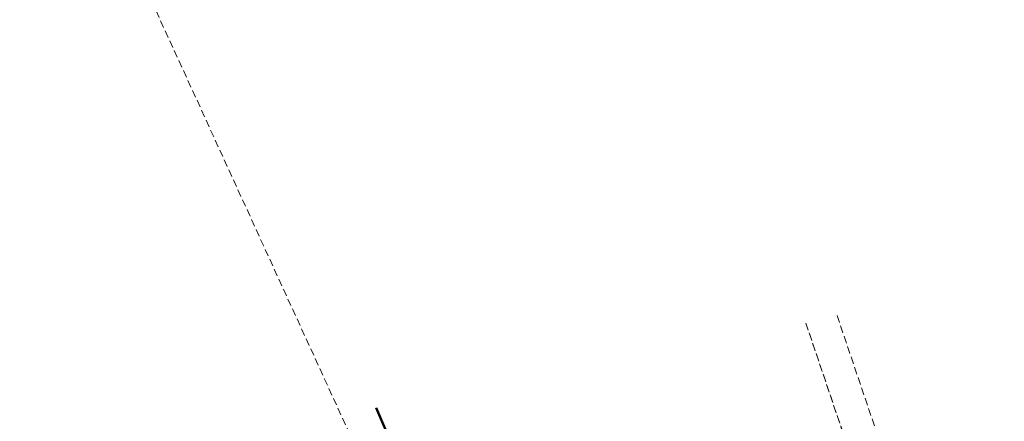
# Model space of a CAD drawing. Header units: metres. Extents: x 7389918 to 7395901, y 5992959 to 5996029.
# Tile 44 of 66: x 7394022 to 7394158, y 5994435 to 5994490. Entities that reach past the tile are written whole.
import ezdxf

# ---------------------------------------------------------------- set-up
doc = ezdxf.new("R2010")
doc.units = ezdxf.units.M
doc.header["$MEASUREMENT"] = 0
doc.linetypes.add('1', pattern=[0])
doc.linetypes.add('2', pattern=[1.5, 1, -0.5])
doc.layers.add('Dzialki', color=7, linetype='1', lineweight=18)
doc.layers.add('GRANICE_ZLE_L_0', color=2, linetype='1', lineweight=50)
doc.layers.add('Kontury', color=7, linetype='2', lineweight=18, true_color=0x008000)
doc.layers.add('Uzytki', color=7, linetype='2', lineweight=18, true_color=0x008000)

msp = doc.modelspace()

# ---------------------------------------------------------------- linework, layer by layer
at = {"layer": 'Dzialki'}
msp.add_line((7394101.08, 5994368.72), (7394071.24, 5994437.2), dxfattribs=at)
at = {"layer": 'GRANICE_ZLE_L_0'}
msp.add_line((7394071.24, 5994437.2), (7394101.08, 5994368.72), dxfattribs=at)
at = {"layer": 'Kontury'}
for p, q in [((7394022.32, 5994532.6), (7394097.67, 5994367.95)), ((7394134.53, 5994449.86), (7394157.5, 5994382.25)), ((7394153.21, 5994381.22), (7394130.25, 5994448.8)), ((7394071.24, 5994437.2), (7394101.08, 5994368.72))]:
    msp.add_line(p, q, dxfattribs=at)
at = {"layer": 'Uzytki'}
for p, q in [((7394022.32, 5994532.6), (7394097.67, 5994367.95)), ((7394134.53, 5994449.86), (7394157.5, 5994382.25)), ((7394130.25, 5994448.8), (7394153.21, 5994381.22))]:
    msp.add_line(p, q, dxfattribs=at)

doc.saveas('drawing.dxf')
